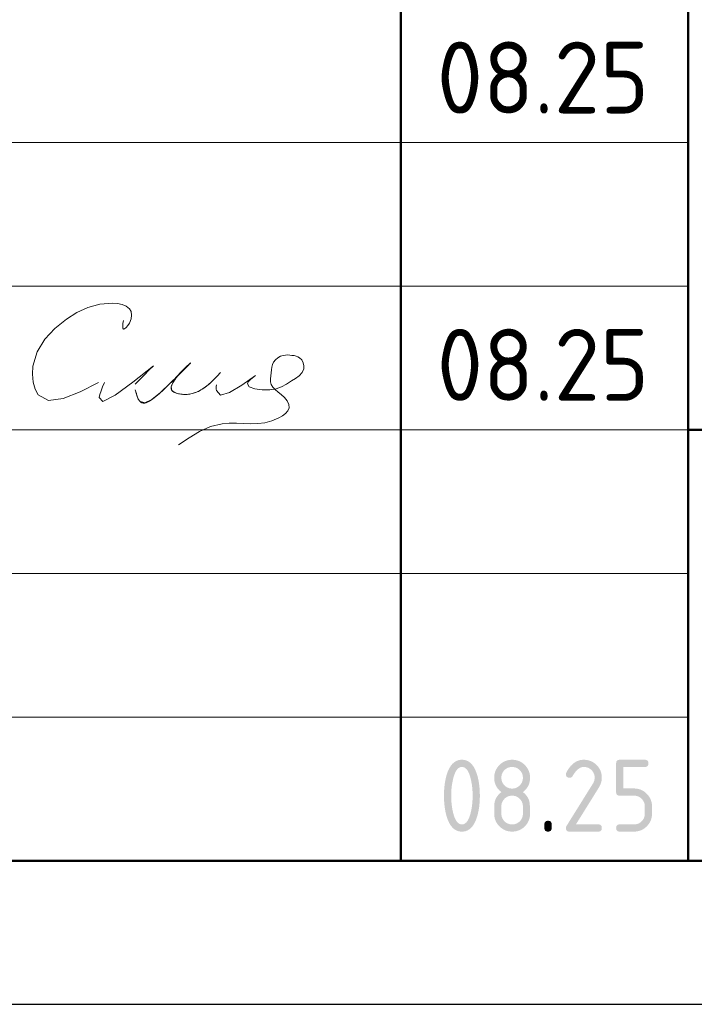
# Model space of a CAD drawing. Header units: millimetres. Extents: x 0 to 50400, y 0 to 35640.
# Tile 9 of 13: x 32607 to 35426, y 0 to 4113. Entities that reach past the tile are written whole.
import ezdxf

# ---------------------------------------------------------------- set-up
doc = ezdxf.new("R2010")
doc.units = ezdxf.units.MM
doc.layers.add('Standard', color=7, linetype='Continuous', lineweight=25)
doc.styles.add('ISOCPEUR', font='txt')

msp = doc.modelspace()

# ---------------------------------------------------------------- hatches: boundary and pattern name
at = {"layer": 'Standard', "linetype": 'Continuous', "lineweight": 25, "transparency": 33554687}
h = msp.add_hatch(color=7, dxfattribs=at)
h.paths.add_polyline_path([(34499.8, 871.5), (34499.8, 880.9), (34499.3, 889.9), (34498.8, 899), (34497.8, 907.7), (34496.8, 916.5), (34495.3, 925), (34493.9, 933.5), (34491.9, 941.7), (34490.4, 948), (34488.7, 953.4), (34487, 958.8), (34485.1, 963.5), (34483.2, 968.2), (34481.1, 972.1), (34479, 975.9), (34476.7, 979), (34474.4, 982.2), (34471.8, 984.5), (34469.3, 986.8), (34466.6, 988.4), (34463.9, 989.9), (34461, 990.7), (34458.1, 991.5), (34455, 991.5), (34451.9, 991.5), (34449, 990.7), (34446.1, 989.9), (34443.4, 988.4), (34440.8, 986.8), (34438.3, 984.5), (34435.8, 982.1), (34433.5, 979), (34431.2, 975.9), (34429.1, 972), (34427, 968.1), (34425.1, 963.4), (34423.2, 958.7), (34421.5, 953.2), (34419.8, 947.8), (34418.3, 941.5), (34416.3, 933.1), (34414.8, 924.5), (34413.2, 916), (34412.2, 907.2), (34411.2, 898.5), (34410.7, 889.5), (34410.2, 880.6), (34410.2, 871.5), (34410.2, 862.3), (34410.7, 853.3), (34411.2, 844.3), (34412.2, 835.5), (34413.2, 826.7), (34414.6, 818.2), (34416.1, 809.6), (34418.1, 801.3), (34419.6, 795.1), (34421.3, 789.7), (34423, 784.2), (34424.9, 779.6), (34426.8, 774.9), (34428.9, 771), (34431, 767.1), (34433.3, 764), (34435.6, 760.9), (34438.1, 758.6), (34440.6, 756.3), (34443.3, 754.7), (34446.1, 753.2), (34449, 752.4), (34451.9, 751.6), (34455, 751.6), (34458.1, 751.6), (34461, 752.4), (34463.9, 753.2), (34466.6, 754.7), (34469.3, 756.3), (34471.8, 758.6), (34474.4, 760.9), (34476.7, 764), (34479, 767.1), (34481.1, 771), (34483.2, 774.9), (34485.1, 779.6), (34487, 784.2), (34488.7, 789.7), (34490.4, 795.1), (34491.9, 801.3), (34493.9, 809.6), (34495.3, 818.2), (34496.8, 826.7), (34497.8, 835.5), (34498.8, 844.3), (34499.3, 853.3), (34499.8, 862.3)])
h.paths.add_polyline_path([(34529.9, 871.5), (34529.9, 864.8), (34529.6, 858.4), (34529.4, 851.9), (34529, 845.6), (34528.6, 839.4), (34528, 833.4), (34527.4, 827.3), (34526.6, 821.5), (34525.7, 815.7), (34524.7, 810.2), (34523.7, 804.6), (34522.4, 799.3), (34521.2, 793.9), (34519.8, 788.8), (34518.3, 783.7), (34516.7, 778.8), (34514.3, 771.7), (34511.5, 765.4), (34508.7, 759.1), (34505.6, 753.8), (34502.5, 748.4), (34499, 743.9), (34495.5, 739.4), (34491.6, 735.9), (34487.8, 732.3), (34483.5, 729.6), (34479.3, 726.9), (34474.7, 725.1), (34470.2, 723.3), (34465.2, 722.4), (34460.3, 721.5), (34455, 721.5), (34449.7, 721.5), (34444.7, 722.4), (34439.8, 723.3), (34435.2, 725.1), (34430.6, 726.9), (34426.4, 729.6), (34422.2, 732.2), (34418.4, 735.8), (34414.5, 739.4), (34411, 743.8), (34407.5, 748.3), (34404.4, 753.6), (34401.2, 759), (34398.5, 765.2), (34395.7, 771.5), (34393.3, 778.6), (34391.6, 783.5), (34390.2, 788.6), (34388.8, 793.7), (34387.5, 799.1), (34386.3, 804.4), (34385.3, 810), (34384.2, 815.6), (34383.4, 821.4), (34382.6, 827.2), (34382, 833.2), (34381.4, 839.3), (34380.9, 845.5), (34380.5, 851.8), (34380.3, 858.3), (34380.1, 864.8), (34380.1, 871.5), (34380.1, 878.3), (34380.3, 884.8), (34380.5, 891.3), (34380.9, 897.6), (34381.4, 903.8), (34382, 909.9), (34382.6, 915.9), (34383.4, 921.7), (34384.2, 927.5), (34385.3, 933.1), (34386.3, 938.7), (34387.5, 944), (34388.8, 949.4), (34390.2, 954.5), (34391.6, 959.6), (34393.3, 964.5), (34395.7, 971.6), (34398.5, 977.9), (34401.2, 984.1), (34404.4, 989.5), (34407.5, 994.8), (34411, 999.3), (34414.5, 1003.7), (34418.4, 1007.3), (34422.2, 1010.9), (34426.4, 1013.5), (34430.6, 1016.2), (34435.2, 1018), (34439.8, 1019.8), (34444.7, 1020.7), (34449.7, 1021.5), (34455, 1021.5), (34460.3, 1021.5), (34465.2, 1020.6), (34470.2, 1019.8), (34474.7, 1018), (34479.3, 1016.2), (34483.5, 1013.5), (34487.8, 1010.8), (34491.6, 1007.2), (34495.5, 1003.6), (34499, 999.2), (34502.5, 994.7), (34505.6, 989.3), (34508.7, 984), (34511.5, 977.7), (34514.3, 971.4), (34516.7, 964.3), (34518.3, 959.4), (34519.8, 954.3), (34521.2, 949.2), (34522.4, 943.8), (34523.7, 938.5), (34524.7, 932.9), (34525.7, 927.3), (34526.6, 921.5), (34527.4, 915.7), (34528, 909.7), (34528.6, 903.7), (34529, 897.4), (34529.4, 891.2), (34529.6, 884.7), (34529.9, 878.3)], flags=16)
h = msp.add_hatch(color=7, dxfattribs=at)
h.paths.add_polyline_path([(34664.8, 751.6), (34669.5, 751.6), (34673.9, 752.4), (34678.2, 753.2), (34682.2, 754.9), (34686.1, 756.5), (34689.7, 758.9), (34693.4, 761.4), (34696.6, 764.7), (34699.9, 767.9), (34702.3, 771.6), (34704.7, 775.2), (34706.4, 779.2), (34708, 783.2), (34708.8, 787.5), (34709.6, 791.9), (34709.6, 796.6), (34709.6, 826.6), (34709.6, 831.2), (34708.8, 835.6), (34708, 839.9), (34706.4, 843.8), (34704.7, 847.8), (34702.2, 851.5), (34699.8, 855.1), (34696.5, 858.4), (34693.2, 861.7), (34689.6, 864.1), (34686, 866.6), (34682, 868.3), (34678.1, 869.9), (34673.8, 870.7), (34669.5, 871.6), (34664.8, 871.6), (34660.1, 871.6), (34655.8, 870.7), (34651.5, 869.9), (34647.5, 868.3), (34643.5, 866.7), (34639.9, 864.2), (34636.3, 861.8), (34633, 858.5), (34629.8, 855.2), (34627.3, 851.6), (34624.9, 848), (34623.3, 844), (34621.6, 840), (34620.8, 835.6), (34620, 831.3), (34620, 826.6), (34620, 796.6), (34620, 791.9), (34620.8, 787.5), (34621.6, 783.2), (34623.3, 779.2), (34624.9, 775.2), (34627.3, 771.6), (34629.8, 767.9), (34633, 764.7), (34636.3, 761.4), (34639.9, 758.9), (34643.5, 756.5), (34647.5, 754.9), (34651.5, 753.2), (34655.8, 752.4), (34660.1, 751.6)])
h.paths.add_polyline_path([(34664.8, 721.5), (34660.9, 721.5), (34657.2, 721.9), (34653.5, 722.2), (34649.9, 722.9), (34646.3, 723.6), (34642.8, 724.6), (34639.4, 725.7), (34636, 727), (34632.7, 728.4), (34629.6, 730.1), (34626.4, 731.8), (34623.4, 733.9), (34620.4, 735.9), (34617.5, 738.3), (34614.6, 740.7), (34611.9, 743.5), (34609.1, 746.2), (34606.7, 749.1), (34604.3, 752), (34602.3, 755), (34600.2, 758), (34598.5, 761.2), (34596.8, 764.4), (34595.4, 767.7), (34594.1, 771), (34593, 774.5), (34592, 777.9), (34591.3, 781.6), (34590.6, 785.2), (34590.3, 788.9), (34590, 792.6), (34590, 796.5), (34590, 826.5), (34590, 831.2), (34590.4, 835.6), (34590.9, 840.1), (34591.8, 844.3), (34592.8, 848.5), (34594.2, 852.5), (34595.6, 856.4), (34597.5, 860.2), (34599.4, 863.9), (34601.7, 867.5), (34604.1, 871), (34606.9, 874.3), (34609.7, 877.6), (34613, 880.6), (34616.3, 883.7), (34620, 886.5), (34616.3, 889.4), (34613, 892.4), (34609.7, 895.5), (34606.9, 898.8), (34604.1, 902.1), (34601.7, 905.6), (34599.4, 909.2), (34597.5, 912.9), (34595.6, 916.7), (34594.2, 920.6), (34592.8, 924.6), (34591.8, 928.8), (34590.9, 933), (34590.4, 937.4), (34590, 941.9), (34590, 946.5), (34590, 950.4), (34590.3, 954.2), (34590.6, 957.9), (34591.3, 961.5), (34592, 965.1), (34593, 968.6), (34594.1, 972.1), (34595.4, 975.4), (34596.8, 978.7), (34598.5, 981.9), (34600.2, 985), (34602.3, 988.1), (34604.3, 991.1), (34606.7, 994), (34609.1, 996.9), (34611.9, 999.6), (34614.6, 1002.4), (34617.5, 1004.8), (34620.4, 1007.2), (34623.4, 1009.2), (34626.4, 1011.3), (34629.6, 1013), (34632.7, 1014.7), (34636, 1016.1), (34639.4, 1017.4), (34642.8, 1018.5), (34646.3, 1019.5), (34649.9, 1020.2), (34653.5, 1020.9), (34657.2, 1021.2), (34660.9, 1021.5), (34664.8, 1021.5), (34668.7, 1021.5), (34672.4, 1021.2), (34676.2, 1020.9), (34679.8, 1020.2), (34683.4, 1019.5), (34686.8, 1018.5), (34690.3, 1017.4), (34693.6, 1016.1), (34696.9, 1014.7), (34700.1, 1013), (34703.2, 1011.3), (34706.3, 1009.2), (34709.3, 1007.2), (34712.2, 1004.8), (34715.1, 1002.4), (34717.8, 999.6), (34720.5, 996.9), (34722.9, 994), (34725.3, 991.1), (34727.4, 988.1), (34729.4, 985), (34731.1, 981.9), (34732.8, 978.7), (34734.2, 975.4), (34735.6, 972.1), (34736.6, 968.6), (34737.6, 965.1), (34738.3, 961.5), (34739, 957.9), (34739.3, 954.2), (34739.7, 950.4), (34739.7, 946.5), (34739.7, 941.9), (34739.2, 937.4), (34738.7, 933), (34737.8, 928.8), (34736.9, 924.6), (34735.5, 920.6), (34734.1, 916.7), (34732.2, 912.9), (34730.3, 909.2), (34727.9, 905.6), (34725.6, 902.1), (34722.8, 898.8), (34720, 895.5), (34716.7, 892.4), (34713.4, 889.4), (34709.6, 886.5), (34715, 882.5), (34719.4, 877.9), (34723.8, 873.3), (34727.2, 868.3), (34730.6, 863.3), (34733.1, 857.8), (34735.5, 852.3), (34736.9, 846.3), (34737.2, 844.8), (34737.5, 842.9), (34737.9, 841), (34738.1, 838.7), (34738.4, 836.4), (34738.6, 833.7), (34738.8, 831), (34739, 827.8), (34739.2, 824.7), (34739.3, 821.2), (34739.4, 817.7), (34739.5, 813.8), (34739.6, 809.9), (34739.6, 805.6), (34739.7, 801.3), (34739.7, 796.5), (34739.7, 792.6), (34739.3, 788.9), (34739, 785.2), (34738.3, 781.6), (34737.6, 777.9), (34736.6, 774.5), (34735.6, 771), (34734.2, 767.7), (34732.8, 764.4), (34731.1, 761.2), (34729.4, 758), (34727.4, 755), (34725.3, 752), (34722.9, 749.1), (34720.5, 746.2), (34717.8, 743.5), (34715.1, 740.7), (34712.2, 738.3), (34709.3, 735.9), (34706.3, 733.9), (34703.2, 731.8), (34700.1, 730.1), (34696.9, 728.4), (34693.6, 727), (34690.3, 725.7), (34686.8, 724.6), (34683.4, 723.6), (34679.8, 722.9), (34676.2, 722.2), (34672.4, 721.9), (34668.7, 721.5)], flags=16)
h.paths.add_polyline_path([(34664.8, 901.5), (34669.5, 901.5), (34673.9, 902.3), (34678.2, 903.1), (34682.2, 904.7), (34686.1, 906.4), (34689.7, 908.8), (34693.4, 911.3), (34696.6, 914.6), (34699.9, 917.8), (34702.3, 921.5), (34704.7, 925.1), (34706.4, 929.1), (34708, 933.1), (34708.8, 937.4), (34709.6, 941.8), (34709.6, 946.5), (34709.6, 951.1), (34708.8, 955.5), (34708, 959.8), (34706.4, 963.7), (34704.7, 967.7), (34702.2, 971.4), (34699.8, 975), (34696.5, 978.3), (34693.2, 981.6), (34689.6, 984), (34686, 986.5), (34682, 988.2), (34678.1, 989.8), (34673.8, 990.6), (34669.5, 991.5), (34664.8, 991.5), (34660.1, 991.5), (34655.8, 990.6), (34651.5, 989.8), (34647.5, 988.2), (34643.5, 986.6), (34639.9, 984.1), (34636.3, 981.7), (34633, 978.4), (34629.8, 975.1), (34627.3, 971.5), (34624.9, 967.9), (34623.3, 963.9), (34621.6, 959.9), (34620.8, 955.5), (34620, 951.2), (34620, 946.5), (34620, 941.8), (34620.8, 937.4), (34621.6, 933.1), (34623.3, 929.1), (34624.9, 925.1), (34627.3, 921.5), (34629.8, 917.8), (34633, 914.6), (34636.3, 911.3), (34639.9, 908.8), (34643.5, 906.4), (34647.5, 904.7), (34651.5, 903.1), (34655.8, 902.3), (34660.1, 901.5)])
for points in [[(34964.6, 1021.5), (34968.5, 1021.5), (34972.2, 1021.2), (34976, 1020.9), (34979.6, 1020.2), (34983.2, 1019.5), (34986.7, 1018.5), (34990.1, 1017.4), (34993.4, 1016.1), (34996.7, 1014.7), (34999.9, 1013), (35003.1, 1011.3), (35006.1, 1009.2), (35009.1, 1007.2), (35012, 1004.8), (35014.9, 1002.4), (35017.6, 999.6), (35020.4, 996.9), (35022.8, 994), (35025.2, 991.1), (35027.2, 988.1), (35029.3, 985), (35031, 981.9), (35032.7, 978.7), (35034.1, 975.4), (35035.5, 972.1), (35036.5, 968.6), (35037.5, 965.2), (35038.2, 961.5), (35038.9, 957.9), (35039.2, 954.2), (35039.6, 950.4), (35039.6, 946.6), (35039.6, 941.2), (35038.7, 935.9), (35037.9, 930.5), (35036.2, 925.1), (35034.5, 919.7), (35031.9, 914.3), (35029.3, 908.8), (35025.9, 903.4), (34931.4, 751.6), (35024.6, 751.6), (35026.4, 751.6), (35028.1, 751.4), (35029.7, 751.1), (35031.1, 750.7), (35032.5, 750.2), (35033.7, 749.5), (35034.9, 748.8), (35035.8, 747.8), (35036.8, 746.9), (35037.5, 745.7), (35038.2, 744.6), (35038.6, 743.2), (35039.1, 741.7), (35039.3, 740.1), (35039.6, 738.4), (35039.6, 736.6), (35039.6, 734.7), (35039.3, 733), (35039.1, 731.4), (35038.6, 730), (35038.2, 728.6), (35037.5, 727.4), (35036.8, 726.2), (35035.8, 725.3), (35034.9, 724.4), (35033.7, 723.7), (35032.5, 723), (35031.1, 722.5), (35029.7, 722), (35028.1, 721.8), (35026.4, 721.5), (35024.6, 721.5), (34904.6, 721.5), (34902.7, 721.5), (34901.1, 721.8), (34899.5, 722), (34898.1, 722.5), (34896.7, 723), (34895.5, 723.7), (34894.3, 724.4), (34893.4, 725.3), (34892.4, 726.2), (34891.7, 727.4), (34891, 728.6), (34890.6, 730), (34890.1, 731.4), (34889.9, 733), (34889.6, 734.7), (34889.6, 736.5), (34889.6, 738.8), (34890.2, 741), (34890.9, 743.1), (34892.1, 745.2), (35002.1, 921.7), (35004, 924.7), (35005.4, 927.8), (35006.8, 930.8), (35007.7, 933.9), (35008.6, 937), (35009.1, 940.2), (35009.6, 943.3), (35009.6, 946.5), (35009.6, 951.2), (35008.8, 955.5), (35007.9, 959.8), (35006.3, 963.8), (35004.6, 967.7), (35002.2, 971.4), (34999.7, 975), (34996.4, 978.3), (34993.1, 981.6), (34989.5, 984.1), (34985.8, 986.6), (34981.9, 988.2), (34977.9, 989.8), (34973.6, 990.7), (34969.3, 991.5), (34964.6, 991.5), (34961.4, 991.5), (34958.3, 990.9), (34955.2, 990.3), (34952.1, 989.1), (34949.1, 988), (34946.1, 986.2), (34943.1, 984.4), (34940.1, 982.1), (34937.2, 979.7), (34934.3, 976.8), (34931.4, 973.8), (34928.6, 970.3), (34925.8, 966.7), (34923, 962.6), (34920.3, 958.5), (34917.6, 953.8), (34916.5, 952), (34915.2, 950.6), (34913.9, 949.2), (34912.3, 948.3), (34910.7, 947.4), (34908.8, 947), (34906.8, 946.5), (34904.6, 946.5), (34902.7, 946.5), (34901.1, 946.7), (34899.5, 947), (34898.1, 947.4), (34896.7, 947.9), (34895.5, 948.6), (34894.3, 949.3), (34893.4, 950.3), (34892.4, 951.2), (34891.7, 952.4), (34891, 953.5), (34890.6, 954.9), (34890.1, 956.3), (34889.9, 958), (34889.6, 959.6), (34889.6, 961.5), (34889.6, 963.2), (34890, 964.7), (34890.3, 966.3), (34891, 967.6), (34894.5, 974.4), (34898.2, 980.3), (34902, 986.2), (34906.1, 991.2), (34910.1, 996.3), (34914.4, 1000.5), (34918.8, 1004.7), (34923.4, 1008.1), (34928, 1011.4), (34932.8, 1014), (34937.7, 1016.5), (34942.9, 1018.2), (34948, 1019.9), (34953.5, 1020.7), (34958.9, 1021.5)], [(35099.5, 886.5), (35099.5, 1006.5), (35099.5, 1008.4), (35099.8, 1010.1), (35100, 1011.7), (35100.4, 1013.1), (35100.9, 1014.5), (35101.6, 1015.7), (35102.3, 1016.9), (35103.3, 1017.8), (35104.2, 1018.7), (35105.4, 1019.4), (35106.5, 1020.1), (35107.9, 1020.6), (35109.3, 1021.1), (35111, 1021.3), (35112.6, 1021.5), (35114.5, 1021.5), (35219.2, 1021.5), (35221.1, 1021.5), (35222.7, 1021.3), (35224.3, 1021.1), (35225.7, 1020.6), (35227.1, 1020.1), (35228.3, 1019.4), (35229.5, 1018.7), (35230.4, 1017.8), (35231.4, 1016.9), (35232.1, 1015.7), (35232.8, 1014.5), (35233.2, 1013.1), (35233.7, 1011.7), (35234, 1010), (35234.2, 1008.4), (35234.2, 1006.5), (35234.2, 1004.6), (35234, 1003), (35233.7, 1001.4), (35233.2, 999.9), (35232.8, 998.5), (35232.1, 997.4), (35231.4, 996.2), (35230.4, 995.2), (35229.5, 994.3), (35228.3, 993.6), (35227.1, 992.9), (35225.7, 992.4), (35224.3, 992), (35222.7, 991.7), (35221.1, 991.5), (35219.2, 991.5), (35129.6, 991.5), (35129.6, 901.6), (35174.4, 901.6), (35178.3, 901.6), (35182.1, 901.3), (35185.8, 900.9), (35189.4, 900.2), (35193, 899.5), (35196.4, 898.5), (35199.9, 897.5), (35203.2, 896.1), (35206.5, 894.7), (35209.7, 893), (35212.8, 891.3), (35215.9, 889.2), (35218.9, 887.1), (35221.8, 884.7), (35224.6, 882.3), (35227.4, 879.5), (35230.1, 876.8), (35232.5, 873.9), (35234.9, 871), (35236.9, 868), (35239, 864.9), (35240.7, 861.8), (35242.4, 858.6), (35243.8, 855.3), (35245.1, 852), (35246.2, 848.5), (35247.2, 845.1), (35247.9, 841.5), (35248.5, 837.9), (35248.9, 834.2), (35249.2, 830.4), (35249.2, 826.6), (35249.2, 796.6), (35249.2, 792.7), (35248.9, 788.9), (35248.5, 785.2), (35247.9, 781.6), (35247.2, 778), (35246.1, 774.5), (35245.1, 771), (35243.7, 767.7), (35242.4, 764.4), (35240.6, 761.2), (35238.9, 758.1), (35236.9, 755), (35234.8, 752), (35232.4, 749.1), (35230, 746.2), (35227.2, 743.5), (35224.5, 740.7), (35221.6, 738.3), (35218.7, 735.9), (35215.7, 733.9), (35212.7, 731.8), (35209.5, 730.1), (35206.3, 728.4), (35203, 727), (35199.7, 725.7), (35196.3, 724.6), (35192.8, 723.6), (35189.2, 722.9), (35185.7, 722.2), (35182, 721.9), (35178.2, 721.5), (35174.4, 721.5), (35114.5, 721.5), (35112.6, 721.5), (35111, 721.8), (35109.3, 722), (35107.9, 722.5), (35106.5, 723), (35105.4, 723.7), (35104.2, 724.4), (35103.3, 725.3), (35102.3, 726.2), (35101.6, 727.4), (35100.9, 728.6), (35100.5, 730), (35100, 731.4), (35099.8, 733), (35099.5, 734.7), (35099.5, 736.6), (35099.5, 738.4), (35099.8, 740.1), (35100, 741.7), (35100.4, 743.2), (35100.9, 744.6), (35101.6, 745.7), (35102.3, 746.9), (35103.3, 747.8), (35104.2, 748.8), (35105.4, 749.5), (35106.5, 750.2), (35107.9, 750.7), (35109.3, 751.1), (35111, 751.4), (35112.6, 751.6), (35114.5, 751.6), (35174.3, 751.6), (35179, 751.6), (35183.4, 752.4), (35187.7, 753.2), (35191.7, 754.9), (35195.7, 756.5), (35199.3, 758.9), (35202.9, 761.4), (35206.1, 764.7), (35209.4, 767.9), (35211.9, 771.6), (35214.3, 775.2), (35215.9, 779.2), (35217.6, 783.2), (35218.4, 787.5), (35219.2, 791.9), (35219.2, 796.6), (35219.2, 826.6), (35219.2, 831.2), (35218.4, 835.5), (35217.5, 839.9), (35215.9, 843.8), (35214.3, 847.8), (35211.8, 851.4), (35209.3, 855.1), (35206, 858.4), (35202.8, 861.7), (35199.1, 864.1), (35195.5, 866.6), (35191.5, 868.3), (35187.6, 869.9), (35183.3, 870.7), (35179, 871.5), (35174.3, 871.5), (35114.5, 871.5), (35112.6, 871.5), (35111, 871.8), (35109.3, 872), (35107.9, 872.5), (35106.5, 873), (35105.4, 873.6), (35104.2, 874.4), (35103.3, 875.3), (35102.3, 876.2), (35101.6, 877.4), (35100.9, 878.6), (35100.4, 880), (35100, 881.4), (35099.8, 883), (35099.5, 884.7)], [(34799.8, 751.6), (34799.8, 753.5), (34800, 755.1), (34800.3, 756.8), (34800.7, 758.2), (34801.2, 759.6), (34801.9, 760.8), (34802.6, 761.9), (34803.6, 762.9), (34804.5, 763.8), (34805.7, 764.5), (34806.8, 765.2), (34808.2, 765.7), (34809.7, 766.2), (34811.3, 766.4), (34812.9, 766.6), (34814.8, 766.6), (34816.7, 766.6), (34818.3, 766.4), (34820, 766.2), (34821.4, 765.7), (34822.8, 765.2), (34824, 764.5), (34825.2, 763.8), (34826.1, 762.9), (34827, 761.9), (34827.7, 760.8), (34828.4, 759.6), (34828.9, 758.2), (34829.4, 756.8), (34829.6, 755.1), (34829.8, 753.5), (34829.8, 751.6), (34829.8, 736.6), (34829.8, 734.7), (34829.6, 733), (34829.4, 731.4), (34828.9, 730), (34828.4, 728.6), (34827.7, 727.4), (34827, 726.2), (34826.1, 725.3), (34825.2, 724.4), (34824, 723.7), (34822.8, 723), (34821.4, 722.5), (34820, 722), (34818.3, 721.8), (34816.7, 721.5), (34814.8, 721.5), (34812.9, 721.5), (34811.3, 721.8), (34809.7, 722), (34808.2, 722.5), (34806.8, 723), (34805.7, 723.7), (34804.5, 724.4), (34803.6, 725.3), (34802.6, 726.2), (34801.9, 727.4), (34801.2, 728.6), (34800.7, 730), (34800.3, 731.4), (34800, 733), (34799.8, 734.7), (34799.8, 736.6)]]:
    msp.add_hatch(color=7, dxfattribs=at).paths.add_polyline_path(points, flags=16)

# ---------------------------------------------------------------- linework, layer by layer
at = {"layer": 'Standard', "color": 7, "linetype": 'Continuous', "lineweight": 50, "transparency": 33554687}
for p, q in [((34200, 600), (34200, 7200)), ((35400, 600), (35400, 7200)), ((35400, 2400), (49800, 2400))]:
    msp.add_line(p, q, dxfattribs=at)
at = {"layer": 'Standard', "color": 7, "linetype": 'Continuous', "lineweight": 13, "transparency": 33554687}
for p, q in [((27600, 3600), (35400, 3600)), ((27600, 3000), (35400, 3000)), ((27600, 3000), (35400, 3000)), ((27600, 2400), (35400, 2400)), ((27600, 2400), (35400, 2400)), ((27600, 1800), (35400, 1800)), ((27600, 1200), (35400, 1200))]:
    msp.add_line(p, q, dxfattribs=at)
at = {"layer": 'Standard', "color": 7, "linetype": 'Continuous', "lineweight": 25, "transparency": 33554687}
msp.add_line((27600, 600), (49800, 600), dxfattribs=at)
msp.add_line((27600, 600), (49800, 600), dxfattribs=at)
msp.add_line((27600, 600), (49800, 600), dxfattribs=at)
msp.add_lwpolyline([(0, 0), (50400, 0), (50400, 35640), (0, 35640), (0, 0)], close=True, dxfattribs=at)
at = {"layer": 'Standard', "color": 220, "linetype": 'Continuous', "lineweight": 13, "transparency": 33554687}
for points in [[(50400, 35640), (0, 35640), (0, 0), (50400, 0), (50400, 35640)], [(50400, 35640), (26188.9, 35640), (26188.9, 0), (50400, 0), (50400, 35640)]]:
    msp.add_lwpolyline(points, dxfattribs=at)
at = {"layer": 'Standard', "color": 220, "linetype": 'Continuous', "lineweight": -3, "transparency": 33554687}
msp.add_lwpolyline([(50400, 35640), (0, 35640), (0, 0), (50400, 0), (50400, 35640)], dxfattribs=at)
at = {"layer": 'Standard', "color": 7, "linetype": 'Continuous', "lineweight": 50, "transparency": 33554687}
msp.add_lwpolyline([(2400, 35040), (49800, 35040), (49800, 600), (2400, 600), (2400, 35040)], close=True, dxfattribs=at)
at = {"layer": 'Standard', "color": 7, "linetype": 'Continuous', "lineweight": 25, "transparency": 33554687}
msp.add_lwpolyline([(49800, 7200), (27600, 7200), (27600, 600), (49800, 600), (49800, 7200)], dxfattribs=at)
at = {"layer": 'Standard', "color": 250, "linetype": 'Continuous', "lineweight": 18, "true_color": 0x2d2d2d, "transparency": 33554687}
for points in [[(33040.4, 2856.7), (33038.6, 2844.1), (33037.5, 2832.9), (33037.9, 2824.6), (33040.4, 2820.7), (33045.4, 2822), (33052.1, 2827.6), (33059.3, 2836.1), (33065.8, 2846.1), (33072.8, 2863.1), (33074.8, 2879.3), (33072.4, 2893.9), (33065.8, 2906.1), (33052.7, 2917.1), (33035.5, 2924.1), (33015.8, 2927.8), (32995.3, 2929.2), (32941.5, 2925), (32892, 2911.2), (32846, 2889.5), (32802.5, 2861.9), (32754, 2823.6), (32711.7, 2778.7), (32679.9, 2726.4), (32662.7, 2665.8), (32660.8, 2632.1), (32663.8, 2599), (32671.8, 2569.2), (32684.9, 2545.6), (32728.1, 2523.1), (32788.3, 2531), (32859.9, 2559.1), (32937.1, 2597.2)], [(33446.1, 2639), (33445.5, 2638.3), (33444.9, 2637.6), (33444.3, 2637), (33443.6, 2636.3), (33434.6, 2626.5), (33425.5, 2616.8), (33416.1, 2607.3), (33406.5, 2598), (33400.4, 2592.6), (33394.2, 2587.3), (33387.9, 2582.1), (33381.3, 2577.2), (33375.9, 2573.4), (33370.3, 2569.8), (33364.7, 2566.5), (33358.9, 2563.3), (33353.8, 2560.7), (33348.5, 2558.3), (33343.2, 2556.2), (33337.8, 2554.2), (33332.8, 2552.7), (33327.6, 2551.3), (33322.5, 2550.1), (33317.3, 2549.2), (33312.1, 2548.5), (33306.9, 2548), (33301.8, 2547.7), (33296.6, 2547.7), (33291.3, 2547.9), (33286, 2548.3), (33280.8, 2548.9), (33275.6, 2549.7), (33271.4, 2550.6), (33267.2, 2551.6), (33263, 2552.8), (33259, 2554.3), (33256.4, 2555.4), (33253.8, 2556.6), (33251.3, 2558), (33249, 2559.5), (33247.5, 2560.6), (33246.1, 2561.8), (33244.9, 2563), (33243.7, 2564.4), (33242.9, 2565.6), (33242.2, 2566.8), (33241.6, 2568.1), (33241, 2569.5), (33240.6, 2571), (33240.3, 2572.5), (33240.2, 2574.1), (33240.1, 2575.6), (33240.2, 2577.8), (33240.5, 2579.9), (33240.9, 2582), (33241.5, 2584.1), (33242.5, 2587.3), (33243.8, 2590.5), (33245.2, 2593.6), (33246.8, 2596.6), (33249.7, 2601.5), (33252.9, 2606.3), (33256.2, 2610.9), (33259.7, 2615.5), (33266.2, 2623.7), (33272.9, 2631.7), (33279.9, 2639.3), (33287.2, 2646.7), (33295.5, 2654.5), (33303.8, 2662.2), (33312.1, 2670.2), (33320, 2678.9), (33320.3, 2679.2), (33320.5, 2679.4), (33320.8, 2679.6), (33321.1, 2679.7), (33321.1, 2679.7), (33321.1, 2679.7), (33321.1, 2679.7), (33321.1, 2679.7), (33321.1, 2679.7), (33321.1, 2679.7), (33321.1, 2679.7), (33321.1, 2679.7), (33321.1, 2679.7), (33321.1, 2679.7), (33321.1, 2679.7), (33321.1, 2679.7), (33321.1, 2679.7), (33321.1, 2679.7), (33321.1, 2679.7), (33321.1, 2679.7), (33321, 2679.5), (33320.9, 2679.3), (33320.7, 2679.1), (33320.5, 2679), (33305.7, 2666), (33292.2, 2652.6), (33279.4, 2638.9), (33266.7, 2625.1), (33248.4, 2606), (33229.5, 2587.3), (33210.1, 2568.9), (33190.4, 2551), (33183.5, 2544.9), (33176.6, 2539), (33169.5, 2533.3), (33162.2, 2527.8), (33158, 2524.8), (33153.6, 2522), (33149.2, 2519.4), (33144.6, 2517), (33141.7, 2515.6), (33138.7, 2514.4), (33135.7, 2513.4), (33132.7, 2512.6), (33130.6, 2512.2), (33128.5, 2511.9), (33126.3, 2511.8), (33124.2, 2511.8), (33122.5, 2512), (33120.8, 2512.3), (33119.2, 2512.7), (33117.6, 2513.2), (33116.1, 2513.9), (33114.6, 2514.7), (33113.2, 2515.6), (33111.9, 2516.6), (33110.4, 2517.9), (33109, 2519.4), (33107.7, 2521), (33106.5, 2522.6), (33104.6, 2525.6), (33102.9, 2528.6), (33101.5, 2531.8), (33100.1, 2535), (33097.2, 2543), (33094.6, 2551.1), (33092.3, 2559.2), (33090.1, 2567.4)], [(33090.1, 2567.4), (33094, 2553.5), (33098.1, 2540.4), (33102.8, 2529), (33108.3, 2520.1), (33130.3, 2512.1), (33159.9, 2526.1), (33195.4, 2555.6), (33235.1, 2594), (33268.7, 2627.1), (33298, 2656.1), (33317, 2675.3), (33320, 2678.8), (33313.9, 2673.2), (33303.8, 2663.5), (33291.2, 2650.8), (33277.5, 2636.4), (33260.3, 2616.3), (33246.9, 2596.7), (33240.3, 2579), (33243.6, 2564.6), (33250.9, 2558.2), (33261.3, 2553.4), (33273.7, 2550.1), (33286.7, 2548.2), (33317.9, 2549.3), (33346.2, 2557.4), (33371.9, 2570.8), (33395.2, 2588.1), (33408.7, 2600.1), (33421.5, 2612.7), (33433.9, 2625.7), (33446.1, 2639)], [(33592.6, 2626.6), (33580.6, 2617.6), (33570.1, 2608.7), (33562.3, 2600.4), (33558.6, 2592.7), (33566.4, 2580.1), (33589.4, 2571.5), (33620.4, 2567.1), (33652, 2567.2), (33679.2, 2571.8), (33701.8, 2580.2), (33722.5, 2591.4), (33743.5, 2604.4), (33760, 2614.7), (33775.5, 2626.1), (33787.8, 2639.4), (33794.4, 2655.3), (33794.7, 2667.8), (33791.6, 2680.5), (33785.5, 2692.1), (33776.9, 2701.1), (33769.7, 2705.3), (33761.8, 2708.1), (33753.4, 2710), (33744.8, 2711.2), (33735.7, 2712.3), (33726.7, 2712.8), (33717.7, 2712.6), (33708.8, 2711.2), (33696.8, 2707.2), (33685.6, 2700.9), (33675.8, 2692.6), (33668.3, 2682.8), (33663.6, 2672.6), (33660.8, 2661.6), (33659, 2650), (33657.6, 2637.9), (33656, 2625.1), (33654.9, 2612.6), (33655.2, 2600.7), (33657.6, 2589.9), (33664.4, 2578.2), (33674.6, 2567.9), (33686.9, 2558), (33700, 2547.5), (33713.4, 2534.7), (33724.5, 2520.8), (33731.6, 2506.5), (33732.9, 2492.4), (33728, 2480), (33718.2, 2468.7), (33705.1, 2458.6), (33690.5, 2449.9), (33661.1, 2437.2), (33631.8, 2429.7), (33602.5, 2426.3), (33572.9, 2425.7), (33542.8, 2426.8), (33512.5, 2428), (33482.4, 2428.2), (33452.9, 2425.7), (33405, 2413.5), (33359.2, 2392.9), (33314.7, 2366.6), (33270.9, 2337.5)], [(32961.1, 2597.2), (32953.8, 2579.5), (32947.1, 2562.6), (32942, 2547.5), (32939.1, 2535.1), (32954.5, 2518.3), (33005.5, 2544.4), (33080.1, 2598.9), (33166.5, 2667.8)], [(33166.5, 2667.8), (33147.4, 2648.7), (33128.3, 2629.6), (33109.2, 2610.5), (33090.1, 2591.4)], [(33429.2, 2588.1), (33428.8, 2581.6), (33428.6, 2575.3), (33428.7, 2569.4), (33429.2, 2564.1), (33446.4, 2545.5), (33483.9, 2556.2), (33534.9, 2586.5), (33592.6, 2626.6)]]:
    msp.add_lwpolyline(points, dxfattribs=at)

# ---------------------------------------------------------------- texts
at = {"layer": 'Standard', "color": 7, "linetype": 'Continuous', "lineweight": 25, "transparency": 33554687, "char_height": 300, "width": 1070.015, "attachment_point": 7, "style": 'ISOCPEUR'}
for insert in [(34350.1, 3721.5), (34350.1, 2521.5)]:
    msp.add_mtext('\\W0.94;08.25', dxfattribs=dict(at, insert=insert))

doc.saveas('drawing.dxf')
